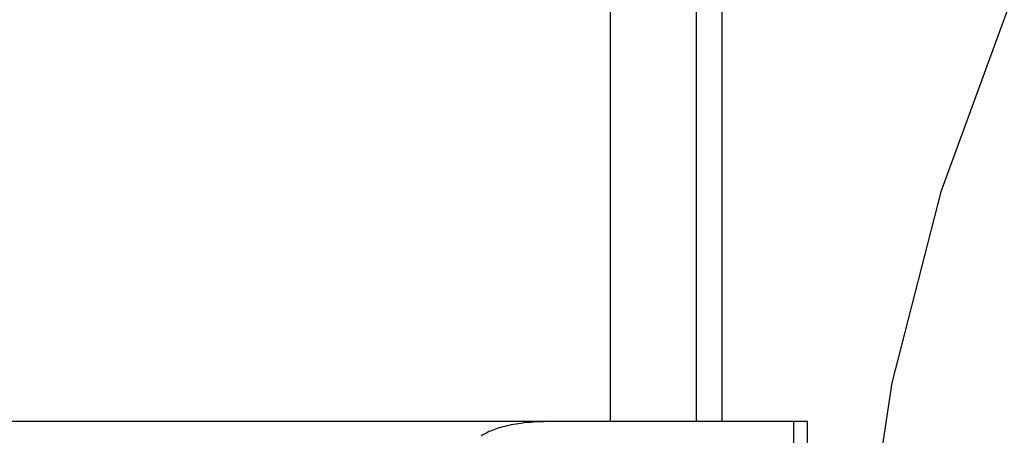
# Model space of a CAD drawing. Header units: inches. Extents: x 0 to 308, y 0 to 199.
# Tile 30 of 139: x 87.0623 to 87.1859, y 102.5196 to 102.5718. Entities that reach past the tile are written whole.
import ezdxf

# ---------------------------------------------------------------- set-up
doc = ezdxf.new("R2010")
doc.units = ezdxf.units.IN
doc.header["$LTSCALE"] = 16.920913
doc.header["$MEASUREMENT"] = 0
doc.linetypes.add('HIDDEN', pattern=[0.2, 0.1, -0.1])
doc.layers.add('DEFAULT_2', color=8, linetype='HIDDEN')

msp = doc.modelspace()

# ---------------------------------------------------------------- linework, layer by layer
at = {"layer": 'DEFAULT_2', "color": 8, "linetype": 'HIDDEN'}
for p, q in [((87.1364, 102.67757), (87.1364, 102.52132)), ((87.14721, 102.67757), (87.14721, 102.52132)), ((87.15041, 102.67757), (87.15041, 102.52132)), ((87.16116, 102.52132), (86.68373, 102.52132)), ((87.15945, 102.14632), (87.15945, 102.52132)), ((87.16116, 102.14632), (87.16116, 102.52132))]:
    msp.add_line(p, q, dxfattribs=at)
msp.add_lwpolyline([(87.12863, 102.52132), (87.12813, 102.52131), (87.12766, 102.5213), (87.12721, 102.52128), (87.12677, 102.52125), (87.12636, 102.52122), (87.12597, 102.52119), (87.1256, 102.52115), (87.12524, 102.5211), (87.1249, 102.52106), (87.12458, 102.52101), (87.12427, 102.52095), (87.12397, 102.5209), (87.12369, 102.52084), (87.12342, 102.52078), (87.12316, 102.52072), (87.12291, 102.52065), (87.12267, 102.52059), (87.12243, 102.52052), (87.12221, 102.52045), (87.12199, 102.52037), (87.12178, 102.5203), (87.12157, 102.52022), (87.12137, 102.52014), (87.12118, 102.52006), (87.121, 102.51997), (87.12082, 102.51989), (87.12065, 102.5198), (87.12049, 102.51971), (87.12034, 102.51962), (87.12019, 102.51952)], dxfattribs=at)
msp.add_arc((87.41667, 102.47582), 0.25, 90, 270, dxfattribs=at)

doc.saveas('drawing.dxf')
